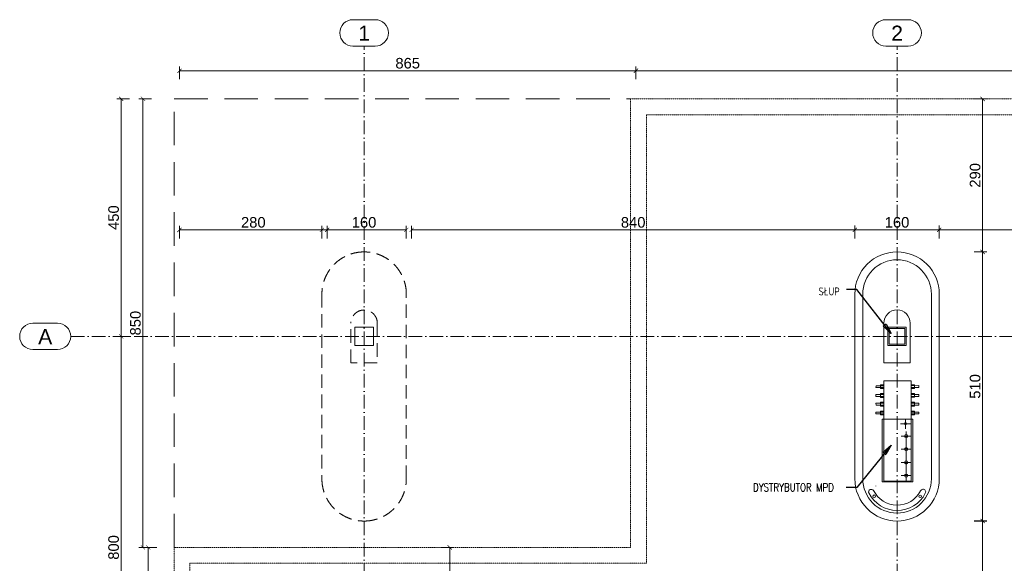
# Model space of a CAD drawing. Extents: x 64716 to 7565828, y -87108 to 5881792.
# Tile 139 of 160: x 263874 to 282535, y -23387 to -13086. Entities that reach past the tile are written whole.
import ezdxf

# ---------------------------------------------------------------- set-up
doc = ezdxf.new("R2010")
doc.units = 0
doc.header["$MEASUREMENT"] = 0
for name, pattern in [('DASHDOT', [20, 13, -3.4, 0.2, -3.4]), ('DASHED', [19.05, 12.7, -6.35]), ('Przerywana', [500, 300, -200])]:
    doc.linetypes.add(name, pattern=pattern)
for name, color, linetype, lineweight in [('-AGP1_widokowe', 7, 'Continuous', 15), ('a___wymiary', 46, 'Continuous', 18), ('BK_Opisy', 31, 'Continuous', 20), ('BK_Osie', 6, 'DASHDOT', 5), ('linii', 7, 'Continuous', 15), ('Wiata', 250, 'Continuous', 20)]:
    doc.layers.add(name, color=color, linetype=linetype, lineweight=lineweight)
for name, color, linetype in [('100_rzut_okna', 1, 'Continuous'), ('g dystrybutory', 7, 'Continuous'), ('TB_WYMIAROWANIE', 5, 'Continuous')]:
    doc.layers.add(name, color=color, linetype=linetype)
doc.styles.add('ARIAL', font='arial.ttf')
doc.styles.add('ROMANS', font='simplex.shx', dxfattribs={"width": 0.8, "oblique": 15})
doc.styles.add('styl1', font='simplex.shx', dxfattribs={"oblique": 5})
doc.dimstyles.new('1_100', dxfattribs={"dimscale": 10, "dimtxt": 25, "dimasz": 20, "dimexe": 10, "dimexo": 10, "dimgap": 1, "dimtad": 0, "dimdec": 0, "dimzin": 0, "dimdsep": 46, "dimtxsty": 'ROMANS', "dimblk1": 'OBLIQUE', "dimblk2": 'OBLIQUE', "dimsah": 1, "dimcen": 0, "dimdle": 10, "dimclrd": 256, "dimclre": 256, "dimclrt": 2, "dimadec": 0, "dimazin": 0, "dimtfac": 0.4, "dimtdec": 0, "dimtmove": 0, "dimatfit": 3, "dimldrblk": 'CLOSEDBLANK', "dimfxl": 1, "dimtvp": 1, "dimtolj": 1, "dimtzin": 0, "dimarcsym": 0})
doc.dimstyles.new('mosstowy 1-100', dxfattribs={"dimscale": 20, "dimtxt": 10, "dimasz": 4, "dimexe": 4, "dimexo": 4, "dimgap": 2, "dimtad": 1, "dimdec": 0, "dimlfac": 0.1, "dimtxsty": 'ARIAL', "dimblk": 'ARCHTICK', "dimcen": 4, "dimclrd": 4, "dimclre": 4, "dimclrt": 256, "dimadec": 0, "dimazin": 0, "dimtfac": 1, "dimtdec": 0, "dimtmove": 1, "dimatfit": 3, "dimfxl": 8, "dimfxlon": 1, "dimlwd": 9, "dimlwe": 9, "dimarcsym": 0})

# ---------------------------------------------------------------- blocks, each defined once
blk = doc.blocks.new('_ArchTick')
at = {"layer": '100_rzut_okna', "color": 0, "linetype": 'Continuous', "const_width": 0.15}
blk.add_lwpolyline([(-0.5, -0.5), (0.5, 0.5)], dxfattribs=at)
blk = doc.blocks.new('*D1409')
at = {"layer": 'a___wymiary', "color": 4, "lineweight": 9}
for p, q in [((265664, -19086), (265877, -19086)), ((265797, -27086), (265797, -19086)), ((265664, -27086), (265877, -27086))]:
    blk.add_line(p, q, dxfattribs=at)
at = {"layer": 'Defpoints', "color": 0}
for p in [(265584, -19086), (265797, -19086), (265584, -27086)]:
    blk.add_point(p, dxfattribs=at)
at = {"layer": 'a___wymiary', "color": 4, "lineweight": 9, "xscale": 80, "yscale": 80, "zscale": 80}
for p, rotation in [((265797, -19086), 90), ((265797, -27086), 270)]:
    blk.add_blockref('_ArchTick', p, dxfattribs=dict(at, rotation=rotation))
at = {"layer": 'a___wymiary', "insert": (265655, -23086), "char_height": 200, "attachment_point": 5, "rotation": 90, "style": 'ARIAL'}
blk.add_mtext('800', dxfattribs=at)
blk = doc.blocks.new('*D1414')
at = {"layer": 'a___wymiary', "color": 4, "lineweight": 9}
for p, q in [((265957, -14586), (265717, -14586)), ((265797, -14586), (265797, -19086)), ((265957, -19086), (265717, -19086))]:
    blk.add_line(p, q, dxfattribs=at)
at = {"layer": 'Defpoints', "color": 0}
for p in [(267724, -14586), (265797, -19086), (267724, -19086)]:
    blk.add_point(p, dxfattribs=at)
at = {"layer": 'a___wymiary', "color": 4, "lineweight": 9, "xscale": 80, "yscale": 80, "zscale": 80}
for p, rotation in [((265797, -14586), 90), ((265797, -19086), 270)]:
    blk.add_blockref('_ArchTick', p, dxfattribs=dict(at, rotation=rotation))
at = {"layer": 'a___wymiary', "insert": (265655, -16836), "char_height": 200, "attachment_point": 5, "rotation": 90, "style": 'ARIAL'}
blk.add_mtext('450', dxfattribs=at)
blk = doc.blocks.new('*D1429')
at = {"layer": 'a___wymiary', "color": 4, "lineweight": 9}
for p, q in [((281964, -22585), (282204, -22585)), ((282124, -25485), (282124, -22585)), ((281964, -25485), (282204, -25485))]:
    blk.add_line(p, q, dxfattribs=at)
at = {"layer": 'Defpoints', "color": 0}
for p in [(280502, -22585), (282124, -22585), (280502, -25485)]:
    blk.add_point(p, dxfattribs=at)
at = {"layer": 'a___wymiary', "color": 4, "lineweight": 9, "xscale": 80, "yscale": 80, "zscale": 80}
for p, rotation in [((282124, -22585), 90), ((282124, -25485), 270)]:
    blk.add_blockref('_ArchTick', p, dxfattribs=dict(at, rotation=rotation))
at = {"layer": 'a___wymiary', "insert": (281982, -24035), "char_height": 200, "attachment_point": 5, "rotation": 90, "style": 'ARIAL'}
blk.add_mtext('290', dxfattribs=at)
blk = doc.blocks.new('*D1430')
at = {"layer": 'a___wymiary', "color": 4, "lineweight": 9}
for p, q in [((281964, -17487), (282204, -17487)), ((282124, -22585), (282124, -17487)), ((281964, -22585), (282204, -22585))]:
    blk.add_line(p, q, dxfattribs=at)
at = {"layer": 'Defpoints', "color": 0}
for p in [(280502, -17487), (282124, -17487), (280502, -22585)]:
    blk.add_point(p, dxfattribs=at)
at = {"layer": 'a___wymiary', "color": 4, "lineweight": 9, "xscale": 80, "yscale": 80, "zscale": 80}
for p, rotation in [((282124, -17487), 90), ((282124, -22585), 270)]:
    blk.add_blockref('_ArchTick', p, dxfattribs=dict(at, rotation=rotation))
at = {"layer": 'a___wymiary', "insert": (281982, -20036), "char_height": 200, "attachment_point": 5, "rotation": 90, "style": 'ARIAL'}
blk.add_mtext('510', dxfattribs=at)
blk = doc.blocks.new('*D1432')
at = {"layer": 'a___wymiary', "color": 4, "lineweight": 9}
for p, q in [((281964, -14586), (282204, -14586)), ((282124, -17486), (282124, -14586)), ((281964, -17486), (282204, -17486))]:
    blk.add_line(p, q, dxfattribs=at)
at = {"layer": 'Defpoints', "color": 0}
for p in [(280502, -14586), (282124, -14586), (280502, -17486)]:
    blk.add_point(p, dxfattribs=at)
at = {"layer": 'a___wymiary', "color": 4, "lineweight": 9, "xscale": 80, "yscale": 80, "zscale": 80}
for p, rotation in [((282124, -14586), 90), ((282124, -17486), 270)]:
    blk.add_blockref('_ArchTick', p, dxfattribs=dict(at, rotation=rotation))
at = {"layer": 'a___wymiary', "insert": (281982, -16036), "char_height": 200, "attachment_point": 5, "rotation": 90, "style": 'ARIAL'}
blk.add_mtext('290', dxfattribs=at)
blk = doc.blocks.new('*D1433')
at = {"layer": 'a___wymiary', "color": 4, "lineweight": 9}
for p, q in [((271864, -23086), (272104, -23086)), ((272024, -24486), (272024, -23086)), ((271864, -24486), (272104, -24486))]:
    blk.add_line(p, q, dxfattribs=at)
at = {"layer": 'Defpoints', "color": 0}
for p in [(270402, -23086), (272024, -23086), (270402, -24486)]:
    blk.add_point(p, dxfattribs=at)
at = {"layer": 'a___wymiary', "color": 4, "lineweight": 9, "xscale": 80, "yscale": 80, "zscale": 80}
for p, rotation in [((272024, -23086), 90), ((272024, -24486), 270)]:
    blk.add_blockref('_ArchTick', p, dxfattribs=dict(at, rotation=rotation))
at = {"layer": 'a___wymiary', "insert": (271882, -23786), "char_height": 200, "attachment_point": 5, "rotation": 90, "style": 'ARIAL'}
blk.add_mtext('140', dxfattribs=at)
blk = doc.blocks.new('*D1434')
at = {"layer": 'a___wymiary', "color": 4, "lineweight": 9}
for p, q in [((266471, -23086), (266231, -23086)), ((266311, -31586), (266311, -23086)), ((266471, -31586), (266231, -31586))]:
    blk.add_line(p, q, dxfattribs=at)
at = {"layer": 'Defpoints', "color": 0}
for p in [(266311, -23086), (266902, -23086), (266902, -31586)]:
    blk.add_point(p, dxfattribs=at)
at = {"layer": 'a___wymiary', "color": 4, "lineweight": 9, "xscale": 80, "yscale": 80, "zscale": 80}
for p, rotation in [((266311, -23086), 90), ((266311, -31586), 270)]:
    blk.add_blockref('_ArchTick', p, dxfattribs=dict(at, rotation=rotation))
at = {"layer": 'a___wymiary', "insert": (266169, -27336), "char_height": 200, "attachment_point": 5, "rotation": 90, "style": 'ARIAL'}
blk.add_mtext('850', dxfattribs=at)
blk = doc.blocks.new('*D1442')
at = {"layer": 'a___wymiary', "color": 4, "lineweight": 9}
for p, q in [((281302, -17229), (281302, -16989)), ((289702, -17069), (281302, -17069)), ((289702, -17229), (289702, -16989))]:
    blk.add_line(p, q, dxfattribs=at)
at = {"layer": 'Defpoints', "color": 0}
for p in [(281302, -17069), (281302, -18286), (289702, -18286)]:
    blk.add_point(p, dxfattribs=at)
at = {"layer": 'a___wymiary', "color": 4, "lineweight": 9, "xscale": 80, "yscale": 80, "zscale": 80, "rotation": 180}
blk.add_blockref('_ArchTick', (281302, -17069), dxfattribs=at)
at = {"layer": 'a___wymiary', "color": 4, "lineweight": 9, "xscale": 80, "yscale": 80, "zscale": 80}
blk.add_blockref('_ArchTick', (289702, -17069), dxfattribs=at)
at = {"layer": 'a___wymiary', "insert": (285502, -16927), "char_height": 200, "attachment_point": 5, "style": 'ARIAL'}
blk.add_mtext('840', dxfattribs=at)
blk = doc.blocks.new('*D1443')
at = {"layer": 'a___wymiary', "color": 4, "lineweight": 9}
for p, q in [((279702, -17229), (279702, -16989)), ((281302, -17069), (279702, -17069)), ((281302, -17229), (281302, -16989))]:
    blk.add_line(p, q, dxfattribs=at)
at = {"layer": 'Defpoints', "color": 0}
for p in [(279702, -17069), (279702, -18286), (281302, -18286)]:
    blk.add_point(p, dxfattribs=at)
at = {"layer": 'a___wymiary', "color": 4, "lineweight": 9, "xscale": 80, "yscale": 80, "zscale": 80, "rotation": 180}
blk.add_blockref('_ArchTick', (279702, -17069), dxfattribs=at)
at = {"layer": 'a___wymiary', "color": 4, "lineweight": 9, "xscale": 80, "yscale": 80, "zscale": 80}
blk.add_blockref('_ArchTick', (281302, -17069), dxfattribs=at)
at = {"layer": 'a___wymiary', "insert": (280502, -16927), "char_height": 200, "attachment_point": 5, "style": 'ARIAL'}
blk.add_mtext('160', dxfattribs=at)
blk = doc.blocks.new('*D1444')
at = {"layer": 'a___wymiary', "color": 4, "lineweight": 9}
for p, q in [((271301, -17229), (271301, -16989)), ((279702, -17069), (271301, -17069)), ((279702, -17229), (279702, -16989))]:
    blk.add_line(p, q, dxfattribs=at)
at = {"layer": 'Defpoints', "color": 0}
for p in [(271301, -17069), (271301, -18239), (279702, -18286)]:
    blk.add_point(p, dxfattribs=at)
at = {"layer": 'a___wymiary', "color": 4, "lineweight": 9, "xscale": 80, "yscale": 80, "zscale": 80, "rotation": 180}
blk.add_blockref('_ArchTick', (271301, -17069), dxfattribs=at)
at = {"layer": 'a___wymiary', "color": 4, "lineweight": 9, "xscale": 80, "yscale": 80, "zscale": 80}
blk.add_blockref('_ArchTick', (279702, -17069), dxfattribs=at)
at = {"layer": 'a___wymiary', "insert": (275501, -16927), "char_height": 200, "attachment_point": 5, "style": 'ARIAL'}
blk.add_mtext('840', dxfattribs=at)
blk = doc.blocks.new('*D1445')
at = {"layer": 'a___wymiary', "color": 4, "lineweight": 9}
for p, q in [((269602, -17229), (269602, -16989)), ((271201, -17069), (269602, -17069)), ((271201, -17229), (271201, -16989))]:
    blk.add_line(p, q, dxfattribs=at)
at = {"layer": 'Defpoints', "color": 0}
for p in [(269602, -17069), (269602, -18286), (271201, -18239)]:
    blk.add_point(p, dxfattribs=at)
at = {"layer": 'a___wymiary', "color": 4, "lineweight": 9, "xscale": 80, "yscale": 80, "zscale": 80, "rotation": 180}
blk.add_blockref('_ArchTick', (269602, -17069), dxfattribs=at)
at = {"layer": 'a___wymiary', "color": 4, "lineweight": 9, "xscale": 80, "yscale": 80, "zscale": 80}
blk.add_blockref('_ArchTick', (271201, -17069), dxfattribs=at)
at = {"layer": 'a___wymiary', "insert": (270401, -16927), "char_height": 200, "attachment_point": 5, "style": 'ARIAL'}
blk.add_mtext('160', dxfattribs=at)
blk = doc.blocks.new('*D1446')
at = {"layer": 'a___wymiary', "color": 4, "lineweight": 9}
for p, q in [((266902, -17229), (266902, -16989)), ((269702, -17069), (266902, -17069)), ((269702, -17229), (269702, -16989))]:
    blk.add_line(p, q, dxfattribs=at)
at = {"layer": 'Defpoints', "color": 0}
for p in [(266902, -17069), (266902, -18049), (269702, -18286)]:
    blk.add_point(p, dxfattribs=at)
at = {"layer": 'a___wymiary', "color": 4, "lineweight": 9, "xscale": 80, "yscale": 80, "zscale": 80, "rotation": 180}
blk.add_blockref('_ArchTick', (266902, -17069), dxfattribs=at)
at = {"layer": 'a___wymiary', "color": 4, "lineweight": 9, "xscale": 80, "yscale": 80, "zscale": 80}
blk.add_blockref('_ArchTick', (269702, -17069), dxfattribs=at)
at = {"layer": 'a___wymiary', "insert": (268302, -16927), "char_height": 200, "attachment_point": 5, "style": 'ARIAL'}
blk.add_mtext('280', dxfattribs=at)
blk = doc.blocks.new('OSIE')
at = {"color": 251, "linetype": 'Continuous'}
for p, q in [((-23911, 18500), (-23489, 18500)), ((-13811, 18500), (-13389, 18500)), ((-23911, 18000), (-23489, 18000)), ((-13811, 18000), (-13389, 18000)), ((-29978, 12750), (-29511, 12750)), ((-29978, 12250), (-29511, 12250))]:
    blk.add_line(p, q, dxfattribs=at)
for centre, start, end in [((-23911, 18250), 90, 270), ((-23489, 18250), 270, 90), ((-13811, 18250), 90, 270), ((-13389, 18250), 270, 90), ((-29978, 12500), 90, 270), ((-29511, 12500), 270, 90)]:
    blk.add_arc(centre, 250, start, end, dxfattribs=at)
at = {"layer": 'BK_Osie', "color": 251, "ltscale": 20}
for p, q in [((-23700, -1670), (-23700, 18000)), ((-13600, -1670), (-13600, 18000)), ((-29261, 12500), (1900, 12500))]:
    blk.add_line(p, q, dxfattribs=at)
at = {"color": 251, "linetype": 'Continuous', "style": 'ARIAL'}
for s, p in [('1', (-23811, 18100)), ('2', (-13711, 18100)), ('A', (-29878, 12350))]:
    blk.add_text(s, height=287, dxfattribs=at).set_placement(p)
blk = doc.blocks.new('dys')
at = {"layer": 'g dystrybutory', "color": 0, "lineweight": 9, "ltscale": 2}
for p, q in [((4219645, 944803, 0), (4220115, 945011, 0)), ((4220115, 945011, 0), (4220886, 943272, 0)), ((4220415, 943064, 0), (4219645, 944803, 0)), ((4220111, 943977, 0), (4219729, 944840, 0)), ((4219687, 944707, 0), (4219861, 944784, 0)), ((4220415, 943064, 0), (4220886, 943272, 0))]:
    blk.add_line(p, q, dxfattribs=at)
at = {"layer": 'g dystrybutory', "color": 0, "linetype": 'Przerywana', "lineweight": 9, "ltscale": 2}
for p, q in [((4219788, 944478, 0), (4219962, 944555, 0)), ((4219890, 944250, 0), (4220063, 944327, 0)), ((4219991, 944021, 0), (4220164, 944098, 0)), ((4220621, 943951, 0), (4220090, 943716, 0)), ((4220097, 943812, 0), (4220271, 943889, 0)), ((4220591, 943938, 0), (4220120, 943729, 0)), ((4220220, 943764, 0), (4220143, 943938, 0))]:
    blk.add_line(p, q, dxfattribs=at)
at = {"layer": 'g dystrybutory', "color": 0, "lineweight": 9, "ltscale": 2, "elevation": 0}
for points in [[(4220090, 943716), (4219610, 944800), (4220141, 945034), (4220621, 943951)], [(4220646, 943814), (4220632, 943846), (4220768, 943907), (4220782, 943875)], [(4220721, 943645), (4220691, 943711), (4220751, 943738), (4220780, 943671)], [(4220713, 943662), (4220699, 943694), (4220835, 943754), (4220850, 943722)], [(4220175, 943606), (4220161, 943638), (4220024, 943577), (4220038, 943545)], [(4220242, 943453), (4220228, 943485), (4220092, 943425), (4220106, 943393)], [(4220183, 943588), (4220153, 943655), (4220093, 943629), (4220123, 943562)], [(4220250, 943436), (4220220, 943503), (4220161, 943476), (4220190, 943410)], [(4220788, 943492), (4220759, 943559), (4220818, 943586), (4220848, 943519)], [(4220781, 943510), (4220766, 943542), (4220903, 943602), (4220917, 943570)], [(4220310, 943301), (4220295, 943333), (4220159, 943273), (4220173, 943241)], [(4220317, 943284), (4220288, 943351), (4220228, 943324), (4220258, 943257)], [(4220856, 943340), (4220826, 943407), (4220886, 943433), (4220915, 943366)], [(4220848, 943358), (4220834, 943389), (4220970, 943450), (4220984, 943418)], [(4220377, 943149), (4220363, 943181), (4220226, 943120), (4220241, 943088)], [(4220385, 943132), (4220355, 943198), (4220296, 943172), (4220325, 943105)]]:
    blk.add_lwpolyline(points, close=True, dxfattribs=at)
blk.add_lwpolyline([(4220621, 943951), (4220141, 945034), (4219610, 944800), (4220090, 943716)], dxfattribs=at)
at = {"layer": 'g dystrybutory', "color": 0, "linetype": 'Przerywana', "lineweight": 9, "ltscale": 2, "elevation": 0}
blk.add_lwpolyline([(4220653, 943797), (4220624, 943864), (4220683, 943890), (4220713, 943823)], close=True, dxfattribs=at)
at = {"layer": 'g dystrybutory', "color": 0, "lineweight": 9, "ltscale": 2}
for centre, radius in [((4219772, 944744, 0), 30), ((4219873, 944516, 0), 30), ((4219974, 944287, 0), 30), ((4220075, 944059, 0), 30), ((4220182, 943849, 0), 21)]:
    blk.add_circle(centre, radius, dxfattribs=at)
at = {"layer": 'g dystrybutory', "color": 0, "lineweight": 9, "extrusion": (-4.68905e-07, 1.03899e-06, 1)}
blk.add_arc((4219915, 944760, -1), 500, 52.5735, 52.6208, dxfattribs=at)
blk = doc.blocks.new('fgdfgdg')
at = {"layer": 'linii', "color": 0, "linetype": 'Continuous'}
for centre in [(7387285.627, 5664768.655), (7387286.352, 5664768.173)]:
    blk.add_circle(centre, 0.025, dxfattribs=at)
for centre, radius, start, end in [((7387285.627, 5664768.754), 0.0502, 359.6409, 169.8157), ((7387286.174, 5664768.691), 0.6, 173.0946, 299.0991), ((7387286.174, 5664768.691), 0.5, 172.7678, 298.7723), ((7387286.444, 5664768.212), 0.0502, 295.8202, 125.6453)]:
    blk.add_arc(centre, radius, start, end, dxfattribs=at)
blk = doc.blocks.new('*D1454')
at = {"layer": 'a___wymiary', "color": 4, "lineweight": 9}
for p, q in [((281964, -17486), (282204, -17486)), ((282124, -22584), (282124, -17486)), ((281964, -22584), (282204, -22584))]:
    blk.add_line(p, q, dxfattribs=at)
at = {"layer": 'Defpoints', "color": 0}
for p in [(280502, -17486), (282124, -17486), (280502, -22584)]:
    blk.add_point(p, dxfattribs=at)
at = {"layer": 'a___wymiary', "color": 4, "lineweight": 9, "xscale": 80, "yscale": 80, "zscale": 80}
for p, rotation in [((282124, -17486), 90), ((282124, -22584), 270)]:
    blk.add_blockref('_ArchTick', p, dxfattribs=dict(at, rotation=rotation))
at = {"layer": 'a___wymiary', "insert": (281982, -20035), "char_height": 200, "attachment_point": 5, "rotation": 90, "style": 'ARIAL'}
blk.add_mtext('510', dxfattribs=at)
blk = doc.blocks.new('*D1455')
at = {"layer": 'a___wymiary', "color": 4, "lineweight": 9}
for p, q in [((279702, -17228), (279702, -16988)), ((281302, -17068), (279702, -17068)), ((281302, -17228), (281302, -16988))]:
    blk.add_line(p, q, dxfattribs=at)
at = {"layer": 'Defpoints', "color": 0}
for p in [(279702, -17068), (279702, -18285), (281302, -18285)]:
    blk.add_point(p, dxfattribs=at)
at = {"layer": 'a___wymiary', "color": 4, "lineweight": 9, "xscale": 80, "yscale": 80, "zscale": 80, "rotation": 180}
blk.add_blockref('_ArchTick', (279702, -17068), dxfattribs=at)
at = {"layer": 'a___wymiary', "color": 4, "lineweight": 9, "xscale": 80, "yscale": 80, "zscale": 80}
blk.add_blockref('_ArchTick', (281302, -17068), dxfattribs=at)
at = {"layer": 'a___wymiary', "insert": (280502, -16926), "char_height": 200, "attachment_point": 5, "style": 'ARIAL'}
blk.add_mtext('160', dxfattribs=at)
blk = doc.blocks.new('*D1461')
at = {"layer": 'a___wymiary', "color": 4, "lineweight": 9}
for p, q in [((266371, -14586), (266131, -14586)), ((266211, -23086), (266211, -14586)), ((266371, -23086), (266131, -23086))]:
    blk.add_line(p, q, dxfattribs=at)
at = {"layer": 'Defpoints', "color": 0}
for p in [(266211, -14586), (275452, -14586), (275452, -23086)]:
    blk.add_point(p, dxfattribs=at)
at = {"layer": 'a___wymiary', "color": 4, "lineweight": 9, "xscale": 80, "yscale": 80, "zscale": 80}
for p, rotation in [((266211, -14586), 90), ((266211, -23086), 270)]:
    blk.add_blockref('_ArchTick', p, dxfattribs=dict(at, rotation=rotation))
at = {"layer": 'a___wymiary', "insert": (266069, -18836), "char_height": 200, "attachment_point": 5, "rotation": 90, "style": 'ARIAL'}
blk.add_mtext('850', dxfattribs=at)
blk = doc.blocks.new('*D1462')
at = {"layer": 'a___wymiary', "color": 4, "lineweight": 9}
for p, q in [((266902, -14214), (266902, -13974)), ((275553, -14214), (275553, -13974)), ((266902, -14054), (275553, -14054))]:
    blk.add_line(p, q, dxfattribs=at)
at = {"layer": 'Defpoints', "color": 0}
for p in [(275553, -14054), (266902, -23086), (275553, -23084)]:
    blk.add_point(p, dxfattribs=at)
at = {"layer": 'a___wymiary', "color": 4, "lineweight": 9, "xscale": 80, "yscale": 80, "zscale": 80, "rotation": 180}
blk.add_blockref('_ArchTick', (266902, -14054), dxfattribs=at)
at = {"layer": 'a___wymiary', "color": 4, "lineweight": 9, "xscale": 80, "yscale": 80, "zscale": 80}
blk.add_blockref('_ArchTick', (275553, -14054), dxfattribs=at)
at = {"layer": 'a___wymiary', "insert": (271228, -13912), "char_height": 200, "attachment_point": 5, "style": 'ARIAL'}
blk.add_mtext('865', dxfattribs=at)
blk = doc.blocks.new('*D1463')
at = {"layer": 'a___wymiary', "color": 4, "lineweight": 9}
for p, q in [((275552, -14214), (275552, -13974)), ((294102, -14214), (294102, -13974)), ((275552, -14054), (294102, -14054))]:
    blk.add_line(p, q, dxfattribs=at)
at = {"layer": 'Defpoints', "color": 0}
for p in [(294102, -14054), (275552, -14586), (294102, -14586)]:
    blk.add_point(p, dxfattribs=at)
at = {"layer": 'a___wymiary', "color": 4, "lineweight": 9, "xscale": 80, "yscale": 80, "zscale": 80, "rotation": 180}
blk.add_blockref('_ArchTick', (275552, -14054), dxfattribs=at)
at = {"layer": 'a___wymiary', "color": 4, "lineweight": 9, "xscale": 80, "yscale": 80, "zscale": 80}
blk.add_blockref('_ArchTick', (294102, -14054), dxfattribs=at)
at = {"layer": 'a___wymiary', "insert": (284827, -13912), "char_height": 200, "attachment_point": 5, "style": 'ARIAL'}
blk.add_mtext('1855', dxfattribs=at)
blk = doc.blocks.new('_ClosedBlank')
at = {"layer": 'TB_WYMIAROWANIE', "color": 0, "lineweight": -2}
for p, q in [((-1, 0.167), (0, 0)), ((-1, 0.167), (-1, -0.167)), ((0, 0), (-1, -0.167))]:
    blk.add_line(p, q, dxfattribs=at)
blk = doc.blocks.new('_Oblique')
at = {"color": 0, "lineweight": -2}
blk.add_line((-0.5, -0.5), (0.5, 0.5), dxfattribs=at)

msp = doc.modelspace()

# ---------------------------------------------------------------- linework, layer by layer
at = {"layer": '-AGP1_widokowe', "linetype": 'DASHED', "ltscale": 0.01}
msp.add_lwpolyline([(294202, -14586), (294202, -31586), (266802, -31586), (266802, -23086), (275452, -23086), (275452, -14586), (294102, -14586)], dxfattribs=at)
msp.add_lwpolyline([(293902, -14886), (293902, -31286), (267102, -31286), (267102, -23386), (275752, -23386), (275752, -14886)], close=True, dxfattribs=at)
at = {"layer": '-AGP1_widokowe', "ltscale": 2}
for points in [[(279702, -18285.3), (279702, -21785.3, 0.4142136), (280502, -22585.3), (280502, -22585.3, 0.4142136), (281302, -21785.3), (281302, -18285.3, 0.4142136), (280502, -17485.3), (280502, -17485.3, 0.4142136)], [(279852, -18285.3), (279852, -21785.3, 0.4142136), (280502, -22435.3, 0.4142136), (281152, -21785.3), (281152, -18285.3, 0.4142136), (280502, -17635.3, 0.4142136)]]:
    msp.add_lwpolyline(points, format="xyb", close=True, dxfattribs=at)
at = {"layer": 'linii', "linetype": 'Continuous'}
msp.add_lwpolyline([(280752, -18836, 1), (280252, -18836), (280252, -19586), (280752, -19586)], format="xyb", close=True, dxfattribs=at)
at = {"layer": 'Wiata', "color": 1, "linetype": 'DASHED', "ltscale": 50}
msp.add_lwpolyline([(266802, -23086), (266802, -14586), (275452, -14586)], dxfattribs=at)
at = {"layer": 'Wiata', "color": 1, "linetype": 'DASHED', "ltscale": 20}
for points in [[(269602, -18286), (269602, -21786, 0.4142136), (270402, -22586), (270402, -22586, 0.4142136), (271202, -21786), (271202, -18286, 0.4142136), (270402, -17486), (270402, -17486, 0.4142136)], [(270152, -18836.8, -1), (270652, -18836.8), (270652, -19586.8), (270152, -19586.8)]]:
    msp.add_lwpolyline(points, format="xyb", close=True, dxfattribs=at)
for points in [[(270227, -18911.8), (270227, -19261.8), (270577, -19261.8), (270577, -18911.8)], [(270227, -19261.8), (270227, -18911.8), (270577, -18911.8), (270577, -19261.8)]]:
    msp.add_lwpolyline(points, close=True, dxfattribs=at)
at = {"layer": 'Wiata', "color": 0, "linetype": 'Continuous'}
for points in [[(280677, -19261), (280677, -18911), (280327, -18911), (280327, -19261)], [(280652, -19236), (280652, -18936), (280352, -18936), (280352, -19236)]]:
    msp.add_lwpolyline(points, close=True, dxfattribs=at)

# ---------------------------------------------------------------- block references
at = {"layer": 'linii'}
msp.add_blockref('OSIE', (294102, -31586), dxfattribs=at)
at = {"layer": 'linii', "rotation": 156.1339450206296}
msp.add_blockref('dys', (4521873.9, -865081.3, -0.2), dxfattribs=at)
at = {"layer": 'linii', "color": 0, "linetype": 'Continuous', "lineweight": 18, "xscale": 1000, "yscale": 1000, "zscale": 1000, "rotation": 33.60389962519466}
msp.add_blockref('fgdfgdg', (-3017312559, -8806595093.2, 0), dxfattribs=at)

# ---------------------------------------------------------------- texts
at = {"layer": 'BK_Opisy', "style": 'styl1', "width": 0.8}
for s, p in [('SŁUP', (279013, -18309.7, 0)), ('DYSTRYBUTOR MPD ', (277773, -22023.4, 0))]:
    msp.add_text(s, height=150, dxfattribs=at).set_placement(p)

# ---------------------------------------------------------------- dimensions: what is measured, and where the dimension line sits
at = {"layer": 'a___wymiary'}
for base, p1, p2, picture, middle in [((275553.5, -14054.1), (266902.3, -23085.6), (275553.5, -23083.9), '*D1462', (271227.9, -13911.9)), ((294102, -14054.1), (275551.8, -14586.5), (294102, -14586), '*D1463', (284826.9, -13911.9)), ((266902, -17069.1), (269702, -18286), (266902, -18048.7), '*D1446', (268302, -16926.9)), ((269602, -17069.1), (271200.6, -18239.1), (269602, -18286), '*D1445', (270401.3, -16926.9)), ((271300.6, -17069.1), (279702, -18286), (271300.6, -18239.1), '*D1444', (275501.3, -16926.9)), ((279702, -17069.1), (281302, -18286), (279702, -18286), '*D1443', (280502, -16926.9)), ((279702, -17068.4), (281302, -18285.3), (279702, -18285.3), '*D1455', (280502, -16926.3)), ((281302, -17069.1), (289702, -18286), (281302, -18286), '*D1442', (285502, -16926.9))]:
    dim = msp.add_linear_dim(base=base, p1=p1, p2=p2, dimstyle='mosstowy 1-100', override={"dimblk": 'ArchTick'}, dxfattribs=at)
    dim.commit()
    dim.dimension.update_dxf_attribs({"geometry": picture, "text_midpoint": middle})
for base, p1, p2, picture, middle in [((265797, -19086), (267723.8, -14586), (267723.8, -19086), '*D1414', (265654.9, -16836)), ((266211, -14586), (275452, -23086), (275452, -14586), '*D1461', (266068.9, -18836)), ((282124, -14586), (280502, -17486), (280502, -14586), '*D1432', (281981.9, -16036)), ((282124, -17486), (280502, -22584), (280502, -17486), '*D1454', (281981.9, -20035)), ((282124, -17486.7), (280502, -22584.7), (280502, -17486.7), '*D1430', (281981.9, -20035.7)), ((265797, -19086), (265583.6, -27086), (265583.6, -19086), '*D1409', (265654.9, -23086)), ((282124, -22584.7), (280502, -25485.3), (280502, -22584.7), '*D1429', (281981.9, -24035)), ((266311, -23085.6), (266902, -31586), (266902.3, -23085.6), '*D1434', (266168.9, -27335.8)), ((272024, -23085.7), (270402, -24486), (270402, -23085.7), '*D1433', (271881.9, -23785.8))]:
    dim = msp.add_linear_dim(base=base, p1=p1, p2=p2, angle=90, dimstyle='mosstowy 1-100', override={"dimblk": 'ArchTick'}, dxfattribs=at)
    dim.commit()
    dim.dimension.update_dxf_attribs({"geometry": picture, "text_midpoint": middle})

# ---------------------------------------------------------------- leaders
at = {"layer": 'TB_WYMIAROWANIE', "lineweight": 25}
for points in [[(280390.5, -19032.1, 0), (279742.1, -18196.8, 0), (279542, -18196.8, 0)], [(280388.9, -21147.3, 0), (279740.5, -21950.4, 0), (279540.4, -21950.4, 0)]]:
    msp.add_leader(points, dimstyle='1_100', override={"dimgap": 1, "dimtad": 0}, dxfattribs=at)

doc.saveas('drawing.dxf')
